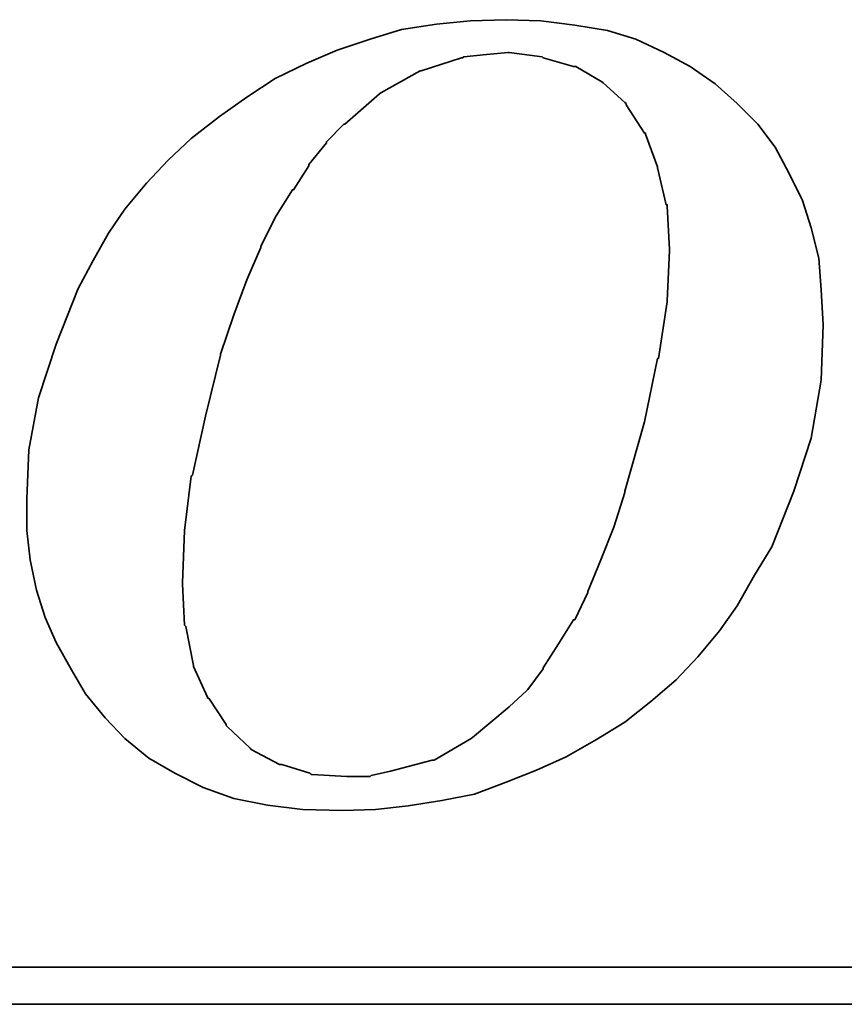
# Model space of a CAD drawing. Header units: inches. Extents: x -10 to 617, y 134 to 447.
# Tile 42 of 48: x 454.53 to 462.28, y 290.43 to 299.68. Entities that reach past the tile are written whole.
import ezdxf

# ---------------------------------------------------------------- set-up
doc = ezdxf.new("R2010")
doc.units = ezdxf.units.IN
doc.layers.add('DIM', color=4, linetype='Continuous')
doc.layers.add('layer 1', color=7, linetype='Continuous')

# ---------------------------------------------------------------- blocks, each defined once
blk = doc.blocks.new('TBI MOTION logo(完整正式版)')
at = {"layer": 'layer 1', "color": 22, "lineweight": 35}
for points, knots in [([(35.79625, -6.98375), (35.79625, -6.98375), (36.23125, -7.43875), (36.23125, -7.43875), (36.23125, -7.43875), (36.23125, -7.43875), (36.75625, -7.87125), (36.75625, -7.87125), (36.75625, -7.87125), (36.75625, -7.87125), (37.33125, -8.20375), (37.33125, -8.20375), (37.33125, -8.20375), (37.33125, -8.20375), (37.95625, -8.51875), (37.95625, -8.51875), (37.95625, -8.51875), (37.95625, -8.51875), (38.62625, -8.75875), (38.62625, -8.75875), (38.62625, -8.75875), (38.62625, -8.75875), (39.37125, -8.90375), (39.37125, -8.90375), (39.37125, -8.90375), (39.37125, -8.90375), (40.14125, -8.99875), (40.14125, -8.99875), (40.14125, -8.99875), (40.14125, -8.99875), (41.02625, -9.02375), (41.02625, -9.02375), (41.02625, -9.02375), (41.02625, -9.02375), (41.74625, -8.99875), (41.74625, -8.99875), (41.74625, -8.99875), (41.74625, -8.99875), (42.46625, -8.92375), (42.46625, -8.92375), (42.46625, -8.92375), (42.46625, -8.92375), (43.21125, -8.80625), (43.21125, -8.80625), (43.21125, -8.80625), (43.21125, -8.80625), (43.93125, -8.66375), (43.93125, -8.66375), (43.93125, -8.66375), (43.93125, -8.66375), (44.62625, -8.39875), (44.62625, -8.39875), (44.62625, -8.39875), (44.62625, -8.39875), (45.29625, -8.13375), (45.29625, -8.13375), (45.29625, -8.13375), (45.29625, -8.13375), (45.94625, -7.84375), (45.94625, -7.84375), (45.94625, -7.84375), (45.94625, -7.84375), (46.61625, -7.46375), (46.61625, -7.46375), (46.61625, -7.46375), (46.61625, -7.46375), (47.24125, -7.07875), (47.24125, -7.07875), (47.24125, -7.07875), (47.24125, -7.07875), (47.81625, -6.62375), (47.81625, -6.62375), (47.81625, -6.62375), (47.81625, -6.62375), (48.36875, -6.14375), (48.36875, -6.14375), (48.36875, -6.14375), (48.36875, -6.14375), (48.84625, -5.64125), (48.84625, -5.64125), (48.84625, -5.64125), (48.84625, -5.64125), (49.32625, -5.06375), (49.32625, -5.06375), (49.32625, -5.06375), (49.32625, -5.06375), (49.71125, -4.51374), (49.71125, -4.51374), (49.71125, -4.51374), (49.71125, -4.51374), (50.09625, -3.83874), (50.09625, -3.83874), (50.09625, -3.83874), (50.09625, -3.83874), (50.48125, -3.21374), (50.48125, -3.21374), (50.48125, -3.21374), (50.48125, -3.21374), (50.96125, -1.99125), (50.96125, -1.99125), (50.96125, -1.99125), (50.96125, -1.99125), (51.34375, -0.81875), (51.34375, -0.81875), (51.34375, -0.81875), (51.34375, -0.81875), (51.56125, 0.45624), (51.56125, 0.45624), (51.56125, 0.45624), (51.56125, 0.45624), (51.60625, 1.67624), (51.60625, 1.67624), (51.60625, 1.67624), (51.60625, 1.67624), (51.56125, 2.44625), (51.56125, 2.44625), (51.56125, 2.44625), (51.56125, 2.44625), (51.51125, 3.14125), (51.51125, 3.14125), (51.51125, 3.14125), (51.51125, 3.14125), (51.34375, 3.81125), (51.34375, 3.81125), (51.34375, 3.81125), (51.34375, 3.81125), (51.15125, 4.41125), (51.15125, 4.41125), (51.15125, 4.41125), (51.15125, 4.41125), (50.86125, 5.01125), (50.86125, 5.01125), (50.86125, 5.01125), (50.86125, 5.01125), (50.55125, 5.58875), (50.55125, 5.58875), (50.55125, 5.58875), (50.55125, 5.58875), (50.16625, 6.09125), (50.16625, 6.09125), (50.16625, 6.09125), (50.16625, 6.09125), (49.71125, 6.54875), (49.71125, 6.54875), (49.71125, 6.54875), (49.71125, 6.54875), (49.23125, 6.98125), (49.23125, 6.98125), (49.23125, 6.98125), (49.23125, 6.98125), (48.67875, 7.36625), (48.67875, 7.36625), (48.67875, 7.36625), (48.67875, 7.36625), (48.10375, 7.67625), (48.10375, 7.67625), (48.10375, 7.67625), (48.10375, 7.67625), (47.48125, 7.96375), (47.48125, 7.96375), (47.48125, 7.96375), (47.48125, 7.96375), (46.85625, 8.15625), (46.85625, 8.15625), (46.85625, 8.15625), (46.85625, 8.15625), (46.13625, 8.27624), (46.13625, 8.27624), (46.13625, 8.27624), (46.13625, 8.27624), (45.39125, 8.37125), (45.39125, 8.37125), (45.39125, 8.37125), (45.39125, 8.37125), (44.62625, 8.39624), (44.62625, 8.39624), (44.62625, 8.39624), (44.62625, 8.39624), (43.83625, 8.37125), (43.83625, 8.37125), (43.83625, 8.37125), (43.83625, 8.37125), (43.09125, 8.30125), (43.09125, 8.30125), (43.09125, 8.30125), (43.09125, 8.30125), (42.32125, 8.18125), (42.32125, 8.18125), (42.32125, 8.18125), (42.32125, 8.18125), (41.62875, 7.96375), (41.62875, 7.96375), (41.62875, 7.96375), (41.62875, 7.96375), (40.90625, 7.72625), (40.90625, 7.72625), (40.90625, 7.72625), (40.90625, 7.72625), (40.23624, 7.43625), (40.23624, 7.43625), (40.23624, 7.43625), (40.23624, 7.43625), (39.54124, 7.10125), (39.54124, 7.10125), (39.54124, 7.10125), (39.54124, 7.10125), (38.91625, 6.69125), (38.91625, 6.69125), (38.91625, 6.69125), (38.91625, 6.69125), (38.31625, 6.26125), (38.31625, 6.26125), (38.31625, 6.26125), (38.31625, 6.26125), (37.69125, 5.78125), (37.69125, 5.78125), (37.69125, 5.78125), (37.69125, 5.78125), (37.18625, 5.30125), (37.18625, 5.30125), (37.18625, 5.30125), (37.18625, 5.30125), (36.70625, 4.79624), (36.70625, 4.79624), (36.70625, 4.79624), (36.70625, 4.79624), (36.23125, 4.22125), (36.23125, 4.22125), (36.23125, 4.22125), (36.23125, 4.22125), (35.87124, 3.69375), (35.87124, 3.69375), (35.87124, 3.69375), (35.87124, 3.69375), (35.53125, 3.09125), (35.53125, 3.09125), (35.53125, 3.09125), (35.53125, 3.09125), (35.19875, 2.47125), (35.19875, 2.47125), (35.19875, 2.47125), (35.19875, 2.47125), (34.71625, 1.24625), (34.71625, 1.24625), (34.71625, 1.24625), (34.71625, 1.24625), (34.33125, 0.06874), (34.33125, 0.06874), (34.33125, 0.06874), (34.33125, 0.06874), (34.11625, -1.07875), (34.11625, -1.07875), (34.11625, -1.07875), (34.11625, -1.07875), (34.07125, -2.15875), (34.07125, -2.15875), (34.07125, -2.15875), (34.07125, -2.15875), (34.07125, -2.85375), (34.07125, -2.85375), (34.07125, -2.85375), (34.07125, -2.85375), (34.14125, -3.50375), (34.14125, -3.50375), (34.14125, -3.50375), (34.14125, -3.50375), (34.28625, -4.17375), (34.28625, -4.17375), (34.28625, -4.17375), (34.28625, -4.17375), (34.47625, -4.77624), (34.47625, -4.77624), (34.47625, -4.77624), (34.47625, -4.77624), (34.71625, -5.32625), (34.71625, -5.32625), (34.71625, -5.32625), (34.71625, -5.32625), (35.05375, -5.92875), (35.05375, -5.92875), (35.05375, -5.92875), (35.05375, -5.92875), (35.36375, -6.45375), (35.36375, -6.45375), (35.36375, -6.45375), (35.36375, -6.45375), (35.79625, -6.98375), (35.79625, -6.98375)], [0, 0, 0, 0, 0.01388889, 0.01388889, 0.01388889, 0.01388889, 0.02777778, 0.02777778, 0.02777778, 0.02777778, 0.04166667, 0.04166667, 0.04166667, 0.04166667, 0.05555556, 0.05555556, 0.05555556, 0.05555556, 0.06944444, 0.06944444, 0.06944444, 0.06944444, 0.08333333, 0.08333333, 0.08333333, 0.08333333, 0.09722222, 0.09722222, 0.09722222, 0.09722222, 0.11111111, 0.11111111, 0.11111111, 0.11111111, 0.125, 0.125, 0.125, 0.125, 0.13888889, 0.13888889, 0.13888889, 0.13888889, 0.15277778, 0.15277778, 0.15277778, 0.15277778, 0.16666667, 0.16666667, 0.16666667, 0.16666667, 0.18055556, 0.18055556, 0.18055556, 0.18055556, 0.19444444, 0.19444444, 0.19444444, 0.19444444, 0.20833333, 0.20833333, 0.20833333, 0.20833333, 0.22222222, 0.22222222, 0.22222222, 0.22222222, 0.23611111, 0.23611111, 0.23611111, 0.23611111, 0.25, 0.25, 0.25, 0.25, 0.26388889, 0.26388889, 0.26388889, 0.26388889, 0.27777778, 0.27777778, 0.27777778, 0.27777778, 0.29166667, 0.29166667, 0.29166667, 0.29166667, 0.30555556, 0.30555556, 0.30555556, 0.30555556, 0.31944444, 0.31944444, 0.31944444, 0.31944444, 0.33333333, 0.33333333, 0.33333333, 0.33333333, 0.34722222, 0.34722222, 0.34722222, 0.34722222, 0.36111111, 0.36111111, 0.36111111, 0.36111111, 0.375, 0.375, 0.375, 0.375, 0.38888889, 0.38888889, 0.38888889, 0.38888889, 0.40277778, 0.40277778, 0.40277778, 0.40277778, 0.41666667, 0.41666667, 0.41666667, 0.41666667, 0.43055556, 0.43055556, 0.43055556, 0.43055556, 0.44444444, 0.44444444, 0.44444444, 0.44444444, 0.45833333, 0.45833333, 0.45833333, 0.45833333, 0.47222222, 0.47222222, 0.47222222, 0.47222222, 0.48611111, 0.48611111, 0.48611111, 0.48611111, 0.5, 0.5, 0.5, 0.5, 0.51388889, 0.51388889, 0.51388889, 0.51388889, 0.52777778, 0.52777778, 0.52777778, 0.52777778, 0.54166667, 0.54166667, 0.54166667, 0.54166667, 0.55555556, 0.55555556, 0.55555556, 0.55555556, 0.56944444, 0.56944444, 0.56944444, 0.56944444, 0.58333333, 0.58333333, 0.58333333, 0.58333333, 0.59722222, 0.59722222, 0.59722222, 0.59722222, 0.61111111, 0.61111111, 0.61111111, 0.61111111, 0.625, 0.625, 0.625, 0.625, 0.63888889, 0.63888889, 0.63888889, 0.63888889, 0.65277778, 0.65277778, 0.65277778, 0.65277778, 0.66666667, 0.66666667, 0.66666667, 0.66666667, 0.68055556, 0.68055556, 0.68055556, 0.68055556, 0.69444444, 0.69444444, 0.69444444, 0.69444444, 0.70833333, 0.70833333, 0.70833333, 0.70833333, 0.72222222, 0.72222222, 0.72222222, 0.72222222, 0.73611111, 0.73611111, 0.73611111, 0.73611111, 0.75, 0.75, 0.75, 0.75, 0.76388889, 0.76388889, 0.76388889, 0.76388889, 0.77777778, 0.77777778, 0.77777778, 0.77777778, 0.79166667, 0.79166667, 0.79166667, 0.79166667, 0.80555556, 0.80555556, 0.80555556, 0.80555556, 0.81944444, 0.81944444, 0.81944444, 0.81944444, 0.83333333, 0.83333333, 0.83333333, 0.83333333, 0.84722222, 0.84722222, 0.84722222, 0.84722222, 0.86111111, 0.86111111, 0.86111111, 0.86111111, 0.875, 0.875, 0.875, 0.875, 0.88888889, 0.88888889, 0.88888889, 0.88888889, 0.90277778, 0.90277778, 0.90277778, 0.90277778, 0.91666667, 0.91666667, 0.91666667, 0.91666667, 0.93055556, 0.93055556, 0.93055556, 0.93055556, 0.94444444, 0.94444444, 0.94444444, 0.94444444, 0.95833333, 0.95833333, 0.95833333, 0.95833333, 0.97222222, 0.97222222, 0.97222222, 0.97222222, 0.98611111, 0.98611111, 0.98611111, 0.98611111, 1, 1, 1, 1]), ([(38.33875, 1.03124), (38.33875, 1.03124), (38.62625, 1.89625), (38.62625, 1.89625), (38.62625, 1.89625), (38.62625, 1.89625), (38.91625, 2.66375), (38.91625, 2.66375), (38.91625, 2.66375), (38.91625, 2.66375), (39.22625, 3.38125), (39.22625, 3.38125), (39.22625, 3.38125), (39.22625, 3.38125), (39.22625, 3.40624), (39.22625, 3.40624), (39.22625, 3.40624), (39.22625, 3.40624), (39.56124, 4.07624), (39.56124, 4.07624), (39.56124, 4.07624), (39.56124, 4.07624), (39.92125, 4.65125), (39.92125, 4.65125), (39.92125, 4.65125), (39.92125, 4.65125), (39.94625, 4.65125), (39.94625, 4.65125), (39.94625, 4.65125), (39.94625, 4.65125), (40.28125, 5.17875), (40.28125, 5.17875), (40.28125, 5.17875), (40.28125, 5.17875), (40.28125, 5.20375), (40.28125, 5.20375), (40.28125, 5.20375), (40.28125, 5.20375), (40.66875, 5.68625), (40.66875, 5.68625), (40.66875, 5.68625), (40.66875, 5.68625), (40.66875, 5.70625), (40.66875, 5.70625), (40.66875, 5.70625), (40.66875, 5.70625), (41.05124, 6.09125), (41.05124, 6.09125), (41.05124, 6.09125), (41.05124, 6.09125), (41.07625, 6.09125), (41.07625, 6.09125), (41.07625, 6.09125), (41.07625, 6.09125), (41.84125, 6.76625), (41.84125, 6.76625), (41.84125, 6.76625), (41.84125, 6.76625), (41.86625, 6.78625), (41.86625, 6.78625), (41.86625, 6.78625), (41.86625, 6.78625), (42.73125, 7.26624), (42.73125, 7.26624), (42.73125, 7.26624), (42.73125, 7.26624), (42.75625, 7.26624), (42.75625, 7.26624), (42.75625, 7.26624), (42.75625, 7.26624), (43.18625, 7.41125), (43.18625, 7.41125), (43.18625, 7.41125), (43.18625, 7.41125), (43.64125, 7.55625), (43.64125, 7.55625), (43.64125, 7.55625), (43.64125, 7.55625), (43.66625, 7.55625), (43.66625, 7.55625), (43.66625, 7.55625), (43.66625, 7.55625), (43.69125, 7.58124), (43.69125, 7.58124), (43.69125, 7.58124), (43.69125, 7.58124), (44.19125, 7.62625), (44.19125, 7.62625), (44.19125, 7.62625), (44.19125, 7.62625), (44.67125, 7.67625), (44.67125, 7.67625), (44.67125, 7.67625), (44.67125, 7.67625), (44.69625, 7.67625), (44.69625, 7.67625), (44.69625, 7.67625), (44.69625, 7.67625), (45.41875, 7.58124), (45.41875, 7.58124), (45.41875, 7.58124), (45.41875, 7.58124), (45.44125, 7.55625), (45.44125, 7.55625), (45.44125, 7.55625), (45.44125, 7.55625), (46.11125, 7.36625), (46.11125, 7.36625), (46.11125, 7.36625), (46.11125, 7.36625), (46.13625, 7.36625), (46.13625, 7.36625), (46.13625, 7.36625), (46.13625, 7.36625), (46.15875, 7.36625), (46.15875, 7.36625), (46.15875, 7.36625), (46.15875, 7.36625), (46.73625, 7.02624), (46.73625, 7.02624), (46.73625, 7.02624), (46.73625, 7.02624), (46.76125, 7.00624), (46.76125, 7.00624), (46.76125, 7.00624), (46.76125, 7.00624), (47.24125, 6.57124), (47.24125, 6.57124), (47.24125, 6.57124), (47.24125, 6.57124), (47.26625, 6.54875), (47.26625, 6.54875), (47.26625, 6.54875), (47.26625, 6.54875), (47.26625, 6.52375), (47.26625, 6.52375), (47.26625, 6.52375), (47.26625, 6.52375), (47.67375, 5.89875), (47.67375, 5.89875), (47.67375, 5.89875), (47.67375, 5.89875), (47.69625, 5.89875), (47.69625, 5.89875), (47.69625, 5.89875), (47.69625, 5.89875), (47.69625, 5.87625), (47.69625, 5.87625), (47.69625, 5.87625), (47.69625, 5.87625), (47.96125, 5.15625), (47.96125, 5.15625), (47.96125, 5.15625), (47.96125, 5.15625), (47.96125, 5.13125), (47.96125, 5.13125), (47.96125, 5.13125), (47.96125, 5.13125), (48.15125, 4.31875), (48.15125, 4.31875), (48.15125, 4.31875), (48.15125, 4.31875), (48.17625, 4.31875), (48.17625, 4.31875), (48.17625, 4.31875), (48.17625, 4.31875), (48.17625, 4.29125), (48.17625, 4.29125), (48.17625, 4.29125), (48.17625, 4.29125), (48.22625, 3.33125), (48.22625, 3.33125), (48.22625, 3.33125), (48.22625, 3.33125), (48.22625, 3.30875), (48.22625, 3.30875), (48.22625, 3.30875), (48.22625, 3.30875), (48.17625, 2.20624), (48.17625, 2.20624), (48.17625, 2.20624), (48.17625, 2.20624), (48.17625, 2.18124), (48.17625, 2.18124), (48.17625, 2.18124), (48.17625, 2.18124), (47.98375, 0.93624), (47.98375, 0.93624), (47.98375, 0.93624), (47.98375, 0.93624), (47.96125, 0.93624), (47.96125, 0.93624), (47.96125, 0.93624), (47.96125, 0.93624), (47.67375, -0.45874), (47.67375, -0.45874), (47.67375, -0.45874), (47.67375, -0.45874), (47.24125, -1.99125), (47.24125, -1.99125), (47.24125, -1.99125), (47.24125, -1.99125), (47.24125, -2.01874), (47.24125, -2.01874), (47.24125, -2.01874), (47.24125, -2.01874), (47.00125, -2.78375), (47.00125, -2.78375), (47.00125, -2.78375), (47.00125, -2.78375), (46.71125, -3.50375), (46.71125, -3.50375), (46.71125, -3.50375), (46.71125, -3.50375), (46.42625, -4.19875), (46.42625, -4.19875), (46.42625, -4.19875), (46.42625, -4.19875), (46.42625, -4.22375), (46.42625, -4.22375), (46.42625, -4.22375), (46.42625, -4.22375), (46.13625, -4.82374), (46.13625, -4.82374), (46.13625, -4.82374), (46.13625, -4.82374), (46.11125, -4.82374), (46.11125, -4.82374), (46.11125, -4.82374), (46.11125, -4.82374), (45.77625, -5.35125), (45.77625, -5.35125), (45.77625, -5.35125), (45.77625, -5.35125), (45.44125, -5.87875), (45.44125, -5.87875), (45.44125, -5.87875), (45.44125, -5.87875), (45.44125, -5.90375), (45.44125, -5.90375), (45.44125, -5.90375), (45.44125, -5.90375), (45.10625, -6.35875), (45.10625, -6.35875), (45.10625, -6.35875), (45.10625, -6.35875), (45.08125, -6.38375), (45.08125, -6.38375), (45.08125, -6.38375), (45.08125, -6.38375), (44.69625, -6.74375), (44.69625, -6.74375), (44.69625, -6.74375), (44.69625, -6.74375), (43.88375, -7.41625), (43.88375, -7.41625), (43.88375, -7.41625), (43.88375, -7.41625), (43.85625, -7.43875), (43.85625, -7.43875), (43.85625, -7.43875), (43.85625, -7.43875), (43.04125, -7.91875), (43.04125, -7.91875), (43.04125, -7.91875), (43.04125, -7.91875), (43.01625, -7.91875), (43.01625, -7.91875), (43.01625, -7.91875), (43.01625, -7.91875), (42.99625, -7.91875), (42.99625, -7.91875), (42.99625, -7.91875), (42.99625, -7.91875), (42.08125, -8.15875), (42.08125, -8.15875), (42.08125, -8.15875), (42.08125, -8.15875), (41.65125, -8.25625), (41.65125, -8.25625), (41.65125, -8.25625), (41.65125, -8.25625), (41.62875, -8.27875), (41.62875, -8.27875), (41.62875, -8.27875), (41.62875, -8.27875), (41.60125, -8.27875), (41.60125, -8.27875), (41.60125, -8.27875), (41.60125, -8.27875), (41.12125, -8.27875), (41.12125, -8.27875), (41.12125, -8.27875), (41.12125, -8.27875), (40.35624, -8.23125), (40.35624, -8.23125), (40.35624, -8.23125), (40.35624, -8.23125), (40.33125, -8.23125), (40.33125, -8.23125), (40.33125, -8.23125), (40.33125, -8.23125), (40.30625, -8.20375), (40.30625, -8.20375), (40.30625, -8.20375), (40.30625, -8.20375), (39.68375, -8.01375), (39.68375, -8.01375), (39.68375, -8.01375), (39.68375, -8.01375), (39.66124, -8.01375), (39.66124, -8.01375), (39.66124, -8.01375), (39.66124, -8.01375), (39.63625, -8.01375), (39.63625, -8.01375), (39.63625, -8.01375), (39.63625, -8.01375), (39.01125, -7.67875), (39.01125, -7.67875), (39.01125, -7.67875), (39.01125, -7.67875), (38.98875, -7.65375), (38.98875, -7.65375), (38.98875, -7.65375), (38.98875, -7.65375), (38.48625, -7.17375), (38.48625, -7.17375), (38.48625, -7.17375), (38.48625, -7.17375), (38.45875, -7.14875), (38.45875, -7.14875), (38.45875, -7.14875), (38.45875, -7.14875), (38.45875, -7.12875), (38.45875, -7.12875), (38.45875, -7.12875), (38.45875, -7.12875), (38.07625, -6.54875), (38.07625, -6.54875), (38.07625, -6.54875), (38.07625, -6.54875), (38.05125, -6.54875), (38.05125, -6.54875), (38.05125, -6.54875), (38.05125, -6.54875), (38.05125, -6.52875), (38.05125, -6.52875), (38.05125, -6.52875), (38.05125, -6.52875), (37.74125, -5.85375), (37.74125, -5.85375), (37.74125, -5.85375), (37.74125, -5.85375), (37.74125, -5.82875), (37.74125, -5.82875), (37.74125, -5.82875), (37.74125, -5.82875), (37.57375, -4.96875), (37.57375, -4.96875), (37.57375, -4.96875), (37.57375, -4.96875), (37.54625, -4.94375), (37.54625, -4.94375), (37.54625, -4.94375), (37.54625, -4.94375), (37.50125, -4.03375), (37.50125, -4.03375), (37.50125, -4.03375), (37.50125, -4.03375), (37.50125, -4.00875), (37.50125, -4.00875), (37.50125, -4.00875), (37.50125, -4.00875), (37.54625, -2.85375), (37.54625, -2.85375), (37.54625, -2.85375), (37.54625, -2.85375), (37.69125, -1.65875), (37.69125, -1.65875), (37.69125, -1.65875), (37.69125, -1.65875), (37.71624, -1.63375), (37.71624, -1.63375), (37.71624, -1.63375), (37.71624, -1.63375), (38.00375, -0.33875), (38.00375, -0.33875), (38.00375, -0.33875), (38.00375, -0.33875), (38.33875, 1.00624), (38.33875, 1.00624), (38.33875, 1.00624), (38.33875, 1.00624), (38.33875, 1.03124), (38.33875, 1.03124)], [0, 0, 0, 0, 0.01010101, 0.01010101, 0.01010101, 0.01010101, 0.02020202, 0.02020202, 0.02020202, 0.02020202, 0.03030303, 0.03030303, 0.03030303, 0.03030303, 0.04040404, 0.04040404, 0.04040404, 0.04040404, 0.05050505, 0.05050505, 0.05050505, 0.05050505, 0.06060606, 0.06060606, 0.06060606, 0.06060606, 0.07070707, 0.07070707, 0.07070707, 0.07070707, 0.08080808, 0.08080808, 0.08080808, 0.08080808, 0.09090909, 0.09090909, 0.09090909, 0.09090909, 0.1010101, 0.1010101, 0.1010101, 0.1010101, 0.11111111, 0.11111111, 0.11111111, 0.11111111, 0.12121212, 0.12121212, 0.12121212, 0.12121212, 0.13131313, 0.13131313, 0.13131313, 0.13131313, 0.14141414, 0.14141414, 0.14141414, 0.14141414, 0.15151515, 0.15151515, 0.15151515, 0.15151515, 0.16161616, 0.16161616, 0.16161616, 0.16161616, 0.17171717, 0.17171717, 0.17171717, 0.17171717, 0.18181818, 0.18181818, 0.18181818, 0.18181818, 0.19191919, 0.19191919, 0.19191919, 0.19191919, 0.2020202, 0.2020202, 0.2020202, 0.2020202, 0.21212121, 0.21212121, 0.21212121, 0.21212121, 0.22222222, 0.22222222, 0.22222222, 0.22222222, 0.23232323, 0.23232323, 0.23232323, 0.23232323, 0.24242424, 0.24242424, 0.24242424, 0.24242424, 0.25252525, 0.25252525, 0.25252525, 0.25252525, 0.26262626, 0.26262626, 0.26262626, 0.26262626, 0.27272727, 0.27272727, 0.27272727, 0.27272727, 0.28282828, 0.28282828, 0.28282828, 0.28282828, 0.29292929, 0.29292929, 0.29292929, 0.29292929, 0.3030303, 0.3030303, 0.3030303, 0.3030303, 0.31313131, 0.31313131, 0.31313131, 0.31313131, 0.32323232, 0.32323232, 0.32323232, 0.32323232, 0.33333333, 0.33333333, 0.33333333, 0.33333333, 0.34343434, 0.34343434, 0.34343434, 0.34343434, 0.35353535, 0.35353535, 0.35353535, 0.35353535, 0.36363636, 0.36363636, 0.36363636, 0.36363636, 0.37373737, 0.37373737, 0.37373737, 0.37373737, 0.38383838, 0.38383838, 0.38383838, 0.38383838, 0.39393939, 0.39393939, 0.39393939, 0.39393939, 0.4040404, 0.4040404, 0.4040404, 0.4040404, 0.41414141, 0.41414141, 0.41414141, 0.41414141, 0.42424242, 0.42424242, 0.42424242, 0.42424242, 0.43434343, 0.43434343, 0.43434343, 0.43434343, 0.44444444, 0.44444444, 0.44444444, 0.44444444, 0.45454545, 0.45454545, 0.45454545, 0.45454545, 0.46464646, 0.46464646, 0.46464646, 0.46464646, 0.47474747, 0.47474747, 0.47474747, 0.47474747, 0.48484848, 0.48484848, 0.48484848, 0.48484848, 0.49494949, 0.49494949, 0.49494949, 0.49494949, 0.50505051, 0.50505051, 0.50505051, 0.50505051, 0.51515152, 0.51515152, 0.51515152, 0.51515152, 0.52525253, 0.52525253, 0.52525253, 0.52525253, 0.53535354, 0.53535354, 0.53535354, 0.53535354, 0.54545455, 0.54545455, 0.54545455, 0.54545455, 0.55555556, 0.55555556, 0.55555556, 0.55555556, 0.56565657, 0.56565657, 0.56565657, 0.56565657, 0.57575758, 0.57575758, 0.57575758, 0.57575758, 0.58585859, 0.58585859, 0.58585859, 0.58585859, 0.5959596, 0.5959596, 0.5959596, 0.5959596, 0.60606061, 0.60606061, 0.60606061, 0.60606061, 0.61616162, 0.61616162, 0.61616162, 0.61616162, 0.62626263, 0.62626263, 0.62626263, 0.62626263, 0.63636364, 0.63636364, 0.63636364, 0.63636364, 0.64646465, 0.64646465, 0.64646465, 0.64646465, 0.65656566, 0.65656566, 0.65656566, 0.65656566, 0.66666667, 0.66666667, 0.66666667, 0.66666667, 0.67676768, 0.67676768, 0.67676768, 0.67676768, 0.68686869, 0.68686869, 0.68686869, 0.68686869, 0.6969697, 0.6969697, 0.6969697, 0.6969697, 0.70707071, 0.70707071, 0.70707071, 0.70707071, 0.71717172, 0.71717172, 0.71717172, 0.71717172, 0.72727273, 0.72727273, 0.72727273, 0.72727273, 0.73737374, 0.73737374, 0.73737374, 0.73737374, 0.74747475, 0.74747475, 0.74747475, 0.74747475, 0.75757576, 0.75757576, 0.75757576, 0.75757576, 0.76767677, 0.76767677, 0.76767677, 0.76767677, 0.77777778, 0.77777778, 0.77777778, 0.77777778, 0.78787879, 0.78787879, 0.78787879, 0.78787879, 0.7979798, 0.7979798, 0.7979798, 0.7979798, 0.80808081, 0.80808081, 0.80808081, 0.80808081, 0.81818182, 0.81818182, 0.81818182, 0.81818182, 0.82828283, 0.82828283, 0.82828283, 0.82828283, 0.83838384, 0.83838384, 0.83838384, 0.83838384, 0.84848485, 0.84848485, 0.84848485, 0.84848485, 0.85858586, 0.85858586, 0.85858586, 0.85858586, 0.86868687, 0.86868687, 0.86868687, 0.86868687, 0.87878788, 0.87878788, 0.87878788, 0.87878788, 0.88888889, 0.88888889, 0.88888889, 0.88888889, 0.8989899, 0.8989899, 0.8989899, 0.8989899, 0.90909091, 0.90909091, 0.90909091, 0.90909091, 0.91919192, 0.91919192, 0.91919192, 0.91919192, 0.92929293, 0.92929293, 0.92929293, 0.92929293, 0.93939394, 0.93939394, 0.93939394, 0.93939394, 0.94949495, 0.94949495, 0.94949495, 0.94949495, 0.95959596, 0.95959596, 0.95959596, 0.95959596, 0.96969697, 0.96969697, 0.96969697, 0.96969697, 0.97979798, 0.97979798, 0.97979798, 0.97979798, 0.98989899, 0.98989899, 0.98989899, 0.98989899, 1, 1, 1, 1]), ([(75.90875, -9.47875), (75.90875, -9.47875), (75.90875, -12.28625), (75.90875, -12.28625), (75.90875, -12.28625), (75.90875, -12.28625), (75.90875, -12.47875), (75.90875, -12.47875), (75.90875, -12.47875), (75.90875, -12.47875), (75.71625, -12.47875), (75.71625, -12.47875), (75.71625, -12.47875), (75.71625, -12.47875), (-88.32875, -12.47875), (-88.32875, -12.47875), (-88.32875, -12.47875), (-88.32875, -12.47875), (-88.32875, -13.29375), (-88.32875, -13.29375), (-88.32875, -13.29375), (-88.32875, -13.29375), (82.89125, -13.29375), (82.89125, -13.29375), (82.89125, -13.29375), (82.89125, -13.29375), (75.90875, -9.47875), (75.90875, -9.47875)], [0, 0, 0, 0, 0.14285714, 0.14285714, 0.14285714, 0.14285714, 0.28571429, 0.28571429, 0.28571429, 0.28571429, 0.42857143, 0.42857143, 0.42857143, 0.42857143, 0.57142857, 0.57142857, 0.57142857, 0.57142857, 0.71428571, 0.71428571, 0.71428571, 0.71428571, 0.85714286, 0.85714286, 0.85714286, 0.85714286, 1, 1, 1, 1])]:
    blk.add_open_spline(points, degree=3, knots=knots, dxfattribs=at)

msp = doc.modelspace()

# ---------------------------------------------------------------- block references
at = {"layer": 'DIM', "xscale": 0.4264312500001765, "yscale": 0.42643124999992, "zscale": 0.42643125}
msp.add_blockref('TBI MOTION logo(完整正式版)', (440.0709, 296.1034), dxfattribs=at)

doc.saveas('drawing.dxf')
